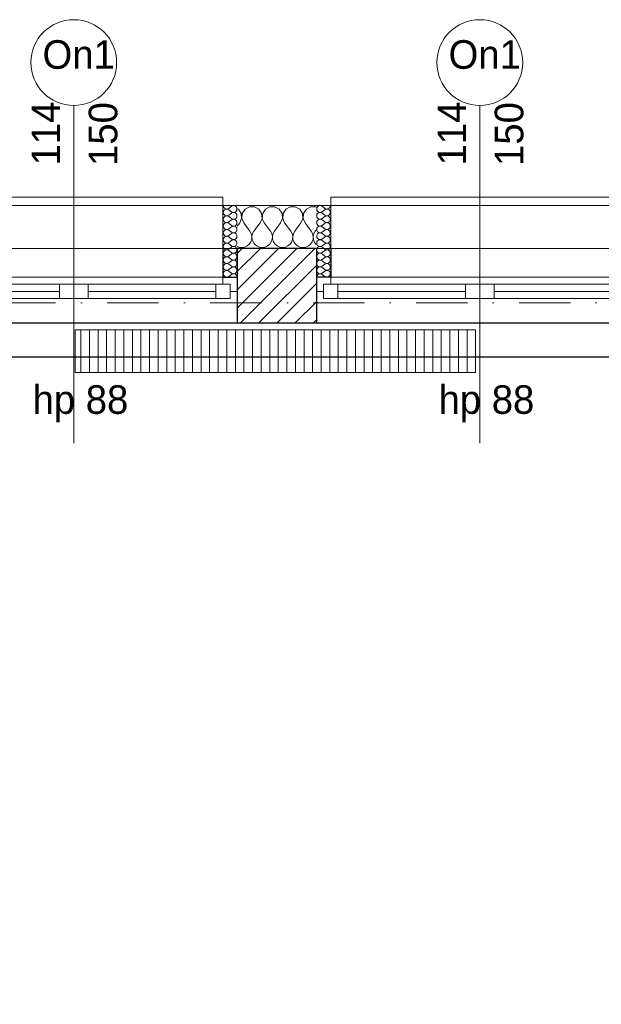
# Model space of a CAD drawing. Header units: millimetres. Extents: x 172139 to 266886, y 89525 to 138225.
# Tile 50 of 94: x 209652 to 211686, y 118883 to 122326. Entities that reach past the tile are written whole.
import ezdxf
from ezdxf.enums import TextEntityAlignment as Align

# ---------------------------------------------------------------- set-up
doc = ezdxf.new("R2010")
doc.units = ezdxf.units.MM
doc.header["$MEASUREMENT"] = 0
doc.linetypes.add('Kropki i Kreski', pattern=[360, 180, -90, 0, -90])
for name, color, linetype in [('Konstrukcja - Siatki mod', 7, 'Continuous'), ('KR_INW', 7, 'Continuous'), ('NAPIS_SODON', 7, 'Continuous'), ('Okna ArchiCADa', 7, 'Continuous'), ('Znaczniki okien ArchiCADa', 7, 'Continuous')]:
    doc.layers.add(name, color=color, linetype=linetype)
for name, color, linetype, lineweight, true_color in [('Konstrukcja - Siatki mod_Nr_pióra__48', 7, 'Continuous', 15, 0xa80f02), ('KR_INW_Nr_pióra__102', 7, 'Continuous', 5, 0xcccccc), ('Okna ArchiCADa_Nr_pióra__61', 7, 'Continuous', 13, 0x6a6a6a), ('Okna ArchiCADa_Nr_pióra__64', 7, 'Continuous', 13, 0x41c341), ('W_KAN_GRZEJNIKI_Nr_pióra__24', 7, 'Continuous', 15, 0x029e21), ('W_KAN_GRZEJNIKI_Nr_pióra__4', 7, 'Continuous', 13, 0x029e21), ('Znaczniki okien ArchiCADa_Nr_pióra__20', 7, 'Continuous', 13, 0xb00000), ('Znaczniki okien ArchiCADa_Nr_pióra__44', 7, 'Continuous', 13, 0x029e21)]:
    doc.layers.add(name, color=color, linetype=linetype, lineweight=lineweight, true_color=true_color)
for name, color, linetype, lineweight in [('KR_INW_Nr_pióra__101', 252, 'Continuous', 5), ('KR_INW_Nr_pióra__27', 7, 'Continuous', 25), ('KR_INW_Nr_pióra__47', 7, 'Continuous', 15), ('NAPIS_SODON_Nr_pióra__1', 7, 'Continuous', 13), ('NAPIS_SODON_Nr_pióra__121', 255, 'Continuous', 0), ('Okna ArchiCADa_Nr_pióra__27', 7, 'Continuous', 25), ('STREFA_NOWE_POM_Nr_pióra__121', 255, 'Continuous', 0), ('Znaczniki okien ArchiCADa_Nr_pióra__7', 7, 'Continuous', 13)]:
    doc.layers.add(name, color=color, linetype=linetype, lineweight=lineweight)
doc.styles.add('GENERATED_STYLE_1', font='txt')

# ---------------------------------------------------------------- blocks, each defined once
blk = doc.blocks.new('Strop_1', base_point=(179225, 121523.3))
at = {"layer": 'NAPIS_SODON_Nr_pióra__1', "linetype": 'Continuous', "flags": 128}
blk.add_lwpolyline([(179225, 121523.3), (179225.9, 107003.8), (250898.3, 107008.3), (250897.4, 121527.8)], close=True, dxfattribs=at)
blk = doc.blocks.new('Strop_2', base_point=(188316, 115154.1))
at = {"layer": 'NAPIS_SODON_Nr_pióra__121', "linetype": 'Continuous', "flags": 128}
blk.add_lwpolyline([(188316, 115154.1), (204667.3, 115154.1), (205241.5, 115154.1), (205242.2, 115154.1), (205242.2, 115394.1), (205241.5, 115154.1), (205174.5, 117823.2), (205315.4, 117824.8), (205315.4, 121145.6), (224463.2, 121145.6)], dxfattribs=at)
blk = doc.blocks.new('*X108')
at = {"layer": 'KR_INW_Nr_pióra__102', "linetype": 'Continuous'}
for p, q in [((210416.9, 121662.7), (210412.9, 121664.9)), ((210426.5, 121648.2), (210416.9, 121662.7)), ((210428.2, 121630.9), (210426.5, 121648.2)), ((210430.6, 121648.2), (210429, 121630.9)), ((210440.3, 121662.7), (210430.6, 121648.2)), ((210455.6, 121670.9), (210440.3, 121662.7)), ((210473, 121670.9), (210455.6, 121670.9)), ((210488.3, 121662.7), (210473, 121670.9)), ((210497.9, 121648.2), (210488.3, 121662.7)), ((210499.6, 121630.9), (210497.9, 121648.2)), ((210502.1, 121648.2), (210500.4, 121630.9)), ((210511.7, 121662.7), (210502.1, 121648.2)), ((210527, 121670.9), (210511.7, 121662.7)), ((210544.4, 121670.9), (210527, 121670.9)), ((210559.7, 121662.7), (210544.4, 121670.9)), ((210569.4, 121648.2), (210559.7, 121662.7)), ((210571, 121630.9), (210569.4, 121648.2)), ((210573.5, 121648.2), (210571.8, 121630.9)), ((210583.1, 121662.7), (210573.5, 121648.2)), ((210598.4, 121670.9), (210583.1, 121662.7)), ((210615.8, 121670.9), (210598.4, 121670.9)), ((210631.2, 121662.7), (210615.8, 121670.9)), ((210640.8, 121648.2), (210631.2, 121662.7)), ((210642.4, 121630.9), (210640.8, 121648.2)), ((210644.9, 121648.2), (210643.3, 121630.9)), ((210654.5, 121662.7), (210644.9, 121648.2)), ((210669.9, 121670.9), (210654.5, 121662.7)), ((210687.3, 121670.9), (210669.9, 121670.9)), ((210689.5, 121669.7), (210687.3, 121670.9)), ((210421.4, 121614.9), (210412.9, 121603.5)), ((210421.4, 121614.9), (210428.2, 121630.9)), ((210429, 121630.9), (210435.7, 121614.9)), ((210435.7, 121614.9), (210457.1, 121586.3)), ((210492.9, 121614.9), (210471.4, 121586.3)), ((210492.9, 121614.9), (210499.6, 121630.9)), ((210500.4, 121630.9), (210507.1, 121614.9)), ((210507.1, 121614.9), (210528.6, 121586.3)), ((210564.3, 121614.9), (210542.9, 121586.3)), ((210564.3, 121614.9), (210571, 121630.9)), ((210571.8, 121630.9), (210578.6, 121614.9)), ((210578.6, 121614.9), (210600, 121586.3)), ((210635.7, 121614.9), (210614.3, 121586.3)), ((210635.7, 121614.9), (210642.4, 121630.9)), ((210643.3, 121630.9), (210650, 121614.9)), ((210650, 121614.9), (210671.4, 121586.3)), ((210461.9, 121577.7), (210457.1, 121586.3)), ((210464.1, 121568.1), (210461.9, 121577.7)), ((210466.7, 121577.7), (210464.4, 121568.1)), ((210471.4, 121586.3), (210466.7, 121577.7)), ((210533.3, 121577.7), (210528.6, 121586.3)), ((210535.6, 121568.1), (210533.3, 121577.7)), ((210538.1, 121577.7), (210535.9, 121568.1)), ((210542.9, 121586.3), (210538.1, 121577.7)), ((210604.8, 121577.7), (210600, 121586.3)), ((210607, 121568.1), (210604.8, 121577.7)), ((210609.5, 121577.7), (210607.3, 121568.1)), ((210614.3, 121586.3), (210609.5, 121577.7)), ((210676.2, 121577.7), (210671.4, 121586.3)), ((210678.4, 121568.1), (210676.2, 121577.7)), ((210680.9, 121577.7), (210678.7, 121568.1)), ((210685.7, 121586.3), (210680.9, 121577.7)), ((210689.5, 121591.4), (210685.7, 121586.3)), ((210454.9, 121540.8), (210460.5, 121548.9)), ((210460.5, 121548.9), (210463.7, 121558.2)), ((210463.7, 121558.2), (210464.1, 121568.1)), ((210464.4, 121568.1), (210464.9, 121558.2)), ((210464.9, 121558.2), (210468.1, 121548.9)), ((210468.1, 121548.9), (210473.6, 121540.8)), ((210526.4, 121540.8), (210531.9, 121548.9)), ((210531.9, 121548.9), (210535.1, 121558.2)), ((210535.1, 121558.2), (210535.6, 121568.1)), ((210535.9, 121568.1), (210536.3, 121558.2)), ((210536.3, 121558.2), (210539.5, 121548.9)), ((210539.5, 121548.9), (210545.1, 121540.8)), ((210597.8, 121540.8), (210603.4, 121548.9)), ((210603.4, 121548.9), (210606.5, 121558.2)), ((210606.5, 121558.2), (210607, 121568.1)), ((210607.3, 121568.1), (210607.8, 121558.2)), ((210607.8, 121558.2), (210610.9, 121548.9)), ((210610.9, 121548.9), (210616.5, 121540.8)), ((210669.2, 121540.8), (210674.8, 121548.9)), ((210674.8, 121548.9), (210677.9, 121558.2)), ((210677.9, 121558.2), (210678.4, 121568.1)), ((210678.7, 121568.1), (210679.2, 121558.2)), ((210679.2, 121558.2), (210682.3, 121548.9)), ((210682.3, 121548.9), (210687.9, 121540.8)), ((210412.9, 121533.1), (210418.8, 121530.5)), ((210418.8, 121530.5), (210428.6, 121529.2)), ((210428.6, 121529.2), (210438.3, 121530.5)), ((210438.3, 121530.5), (210447.3, 121534.5)), ((210447.3, 121534.5), (210454.9, 121540.8)), ((210473.6, 121540.8), (210481.2, 121534.5)), ((210481.2, 121534.5), (210490.2, 121530.5)), ((210490.2, 121530.5), (210500, 121529.2)), ((210500, 121529.2), (210509.8, 121530.5)), ((210509.8, 121530.5), (210518.8, 121534.5)), ((210518.8, 121534.5), (210526.4, 121540.8)), ((210545.1, 121540.8), (210552.7, 121534.5)), ((210552.7, 121534.5), (210561.7, 121530.5)), ((210561.7, 121530.5), (210571.4, 121529.2)), ((210571.4, 121529.2), (210581.2, 121530.5)), ((210581.2, 121530.5), (210590.2, 121534.5)), ((210590.2, 121534.5), (210597.8, 121540.8)), ((210616.5, 121540.8), (210624.1, 121534.5)), ((210624.1, 121534.5), (210633.1, 121530.5)), ((210633.1, 121530.5), (210642.9, 121529.2)), ((210642.9, 121529.2), (210652.6, 121530.5)), ((210652.6, 121530.5), (210661.6, 121534.5)), ((210661.6, 121534.5), (210669.2, 121540.8)), ((210687.9, 121540.8), (210689.5, 121539.5))]:
    blk.add_line(p, q, dxfattribs=at)
blk = doc.blocks.new('*X128')
at = {"layer": 'KR_INW_Nr_pióra__102', "linetype": 'Continuous'}
for p, q in [((210709.8, 121673.2), (210719.3, 121666.1)), ((210709.8, 121654.2), (210719.3, 121661.3)), ((210709.8, 121649.4), (210719.3, 121642.3)), ((210709.8, 121630.4), (210719.3, 121637.5)), ((210709.8, 121625.6), (210719.3, 121618.5)), ((210709.8, 121606.5), (210719.3, 121613.7)), ((210709.8, 121601.8), (210719.3, 121594.6)), ((210709.8, 121582.7), (210719.3, 121589.9)), ((210709.8, 121578), (210719.3, 121570.8)), ((210709.8, 121558.9), (210719.3, 121566.1)), ((210709.8, 121554.2), (210719.3, 121547)), ((210709.8, 121535.1), (210719.3, 121542.3)), ((210709.8, 121530.4), (210719.3, 121523.2)), ((210709.8, 121511.3), (210719.3, 121518.5)), ((210709.8, 121506.5), (210719.3, 121499.4)), ((210709.8, 121487.5), (210719.3, 121494.6)), ((210709.8, 121482.7), (210719.3, 121475.6)), ((210709.8, 121463.7), (210719.3, 121470.8)), ((210709.8, 121458.9), (210719.3, 121451.8)), ((210709.8, 121439.9), (210719.3, 121447)), ((210709.8, 121435.1), (210719.3, 121428))]:
    blk.add_line(p, q, dxfattribs=at)
for centre, start, end in [((210702.6, 121663.7), 53.1301, 306.8699), ((210702.6, 121639.9), 53.1301, 306.8699), ((210726.4, 121675.6), 233.1301, 0), ((210726.4, 121651.8), 0, 126.8699), ((210726.4, 121651.8), 233.1301, 0), ((210702.6, 121616.1), 53.1301, 306.8699), ((210726.4, 121628), 0, 126.8699), ((210726.4, 121628), 233.1301, 0), ((210726.4, 121604.2), 0, 126.8699), ((210702.6, 121592.3), 53.1301, 306.8699), ((210702.6, 121568.5), 53.1301, 306.8699), ((210726.4, 121604.2), 233.1301, 0), ((210726.4, 121580.4), 0, 126.8699), ((210726.4, 121580.4), 233.1301, 0), ((210702.6, 121544.6), 53.1301, 306.8699), ((210726.4, 121556.5), 0, 126.8699), ((210726.4, 121556.5), 233.1301, 0), ((210726.4, 121532.7), 0, 126.8699), ((210702.6, 121520.8), 53.1301, 306.8699), ((210702.6, 121497), 53.1301, 306.8699), ((210726.4, 121532.7), 233.1301, 0), ((210726.4, 121508.9), 0, 126.8699), ((210726.4, 121508.9), 233.1301, 0), ((210702.6, 121473.2), 53.1301, 306.8699), ((210726.4, 121485.1), 0, 126.8699), ((210726.4, 121485.1), 233.1301, 0), ((210702.6, 121449.4), 53.1301, 306.8699), ((210726.4, 121461.3), 0, 126.8699), ((210726.4, 121461.3), 233.1301, 0), ((210726.4, 121437.5), 0, 126.8699), ((210702.6, 121425.6), 53.1301, 180), ((210726.4, 121437.5), 233.1301, 0)]:
    blk.add_arc(centre, 11.9, start, end, dxfattribs=at)
blk = doc.blocks.new('*X131')
at = {"layer": 'KR_INW_Nr_pióra__102', "linetype": 'Continuous'}
for p, q in [((210392.7, 121673.2), (210383.1, 121666.1)), ((210392.7, 121654.2), (210383.1, 121661.3)), ((210392.7, 121649.4), (210383.1, 121642.3)), ((210392.7, 121630.4), (210383.1, 121637.5)), ((210392.7, 121625.6), (210383.1, 121618.5)), ((210392.7, 121606.5), (210383.1, 121613.7)), ((210392.7, 121601.8), (210383.1, 121594.6)), ((210392.7, 121582.7), (210383.1, 121589.9)), ((210392.7, 121578), (210383.1, 121570.8)), ((210392.7, 121558.9), (210383.1, 121566.1)), ((210392.7, 121554.2), (210383.1, 121547)), ((210392.7, 121535.1), (210383.1, 121542.3)), ((210392.7, 121530.4), (210383.1, 121523.2)), ((210392.7, 121511.3), (210383.1, 121518.5)), ((210392.7, 121506.5), (210383.1, 121499.4)), ((210392.7, 121487.5), (210383.1, 121494.6)), ((210392.7, 121482.7), (210383.1, 121475.6)), ((210392.7, 121463.7), (210383.1, 121470.8)), ((210392.7, 121458.9), (210383.1, 121451.8)), ((210392.7, 121439.9), (210383.1, 121447)), ((210392.7, 121435.1), (210383.1, 121428))]:
    blk.add_line(p, q, dxfattribs=at)
for centre, start, end in [((210376, 121675.6), 180, 306.8699), ((210376, 121651.8), 53.1301, 180), ((210376, 121651.8), 180, 306.8699), ((210399.8, 121663.7), 233.1301, 126.8699), ((210399.8, 121639.9), 233.1301, 126.8699), ((210376, 121628), 53.1301, 180), ((210376, 121628), 180, 306.8699), ((210376, 121604.2), 53.1301, 180), ((210399.8, 121616.1), 233.1301, 126.8699), ((210376, 121604.2), 180, 306.8699), ((210376, 121580.4), 53.1301, 180), ((210376, 121580.4), 180, 306.8699), ((210399.8, 121592.3), 233.1301, 126.8699), ((210399.8, 121568.5), 233.1301, 126.8699), ((210376, 121556.5), 53.1301, 180), ((210376, 121556.5), 180, 306.8699), ((210376, 121532.7), 53.1301, 180), ((210399.8, 121544.6), 233.1301, 126.8699), ((210376, 121532.7), 180, 306.8699), ((210376, 121508.9), 53.1301, 180), ((210376, 121508.9), 180, 306.8699), ((210399.8, 121520.8), 233.1301, 126.8699), ((210399.8, 121497), 233.1301, 126.8699), ((210376, 121485.1), 53.1301, 180), ((210376, 121485.1), 180, 306.8699), ((210399.8, 121473.2), 233.1301, 126.8699), ((210376, 121461.3), 53.1301, 180), ((210376, 121461.3), 180, 306.8699), ((210376, 121437.5), 53.1301, 180), ((210399.8, 121449.4), 233.1301, 126.8699), ((210376, 121437.5), 180, 306.8699), ((210399.8, 121425.6), 0, 126.8699)]:
    blk.add_arc(centre, 11.9, start, end, dxfattribs=at)
blk = doc.blocks.new('Okno dwuskrzydłowe 19_3')
at = {"layer": 'Okna ArchiCADa_Nr_pióra__64', "linetype": 'Continuous'}
for p, q in [((-571.3, 230), (571.3, 230)), ((-571.3, 0), (-546.3, 0)), ((-571.3, -50), (-571.3, 0)), ((-546.3, 25), (-496.3, 25)), ((-546.3, -25), (-546.3, 25)), ((-546.3, 0), (-546.3, -25)), ((-496.3, 25), (-50, 25)), ((-496.3, 25), (-496.3, -25)), ((-496.3, 25), (-50, 25)), ((-496.3, 0), (-50, 0)), ((-50, -25), (-50, 25)), ((-50, 25), (0, 25)), ((0, 25), (0, -25)), ((0, 25), (50, 25)), ((0, -25), (0, 25)), ((50, 25), (496.3, 25)), ((50, 25), (50, -25)), ((50, 25), (496.3, 25)), ((50, 0), (496.3, 0)), ((496.3, -25), (496.3, 25)), ((496.3, 25), (546.3, 25)), ((546.3, 25), (546.3, -25)), ((546.3, -25), (546.3, 0)), ((546.3, 0), (571.3, 0)), ((571.3, -50), (571.3, 0)), ((-546.3, -25), (-521.3, -25)), ((-496.3, -25), (-546.3, -25)), ((-521.3, -25), (-521.3, -50)), ((-50, -25), (-496.3, -25)), ((0, -25), (-50, -25)), ((50, -25), (0, -25)), ((496.3, -25), (50, -25)), ((546.3, -25), (496.3, -25)), ((521.3, -50), (521.3, -25)), ((521.3, -25), (546.3, -25)), ((-521.3, -50), (-571.3, -50)), ((-521.3, -50), (-571.3, -50)), ((0, -50), (-521.3, -50)), ((521.3, -50), (0, -50)), ((571.3, -50), (521.3, -50)), ((521.3, -50), (571.3, -50)), ((-521.3, -300), (521.3, -300)), ((-521.3, -300), (-521.3, -330)), ((521.3, -330), (521.3, -300)), ((-521.3, -330), (521.3, -330))]:
    blk.add_line(p, q, dxfattribs=at)
blk = doc.blocks.new('Znacznik O 19')
at = {"layer": 'Znaczniki okien ArchiCADa_Nr_pióra__20', "linetype": 'Continuous'}
blk.add_line((0, 350), (0, -830), dxfattribs=at)
at = {"layer": 'Znaczniki okien ArchiCADa_Nr_pióra__44', "linetype": 'Continuous'}
for start, end in [(0, 180), (180, 0)]:
    blk.add_arc((0, 500), 150, start, end, dxfattribs=at)
at = {"layer": 'Znaczniki okien ArchiCADa_Nr_pióra__7', "style": 'GENERATED_STYLE_1'}
for tag, p in [('AC_MarkerText_2', (-17.6, 138.6)), ('AC_MarkerText_3', (182.4, 138.7))]:
    blk.add_attdef(tag, text='', height=100, rotation=90, dxfattribs=at).set_placement(p, align=Align.BOTTOM_LEFT)
for tag, p in [('AC_WIDO_ID', (-109.2, 448.3)), ('AC_MarkerText_4', (-144, -758))]:
    blk.add_attdef(tag, text='', height=100, dxfattribs=at).set_placement(p, align=Align.BOTTOM_LEFT)
blk = doc.blocks.new('Okno dwuskrzydłowe 19_4')
at = {"layer": 'Okna ArchiCADa_Nr_pióra__64', "linetype": 'Continuous'}
for p, q in [((-571.6, 230), (571.6, 230)), ((-571.6, 0), (-546.6, 0)), ((-571.6, -50), (-571.6, 0)), ((-546.6, 25), (-496.6, 25)), ((-546.6, -25), (-546.6, 25)), ((-546.6, 0), (-546.6, -25)), ((-496.6, 25), (-50, 25)), ((-496.6, 25), (-496.6, -25)), ((-496.6, 25), (-50, 25)), ((-496.6, 0), (-50, 0)), ((-50, -25), (-50, 25)), ((-50, 25), (0, 25)), ((0, 25), (0, -25)), ((0, 25), (50, 25)), ((0, -25), (0, 25)), ((50, 25), (496.6, 25)), ((50, 25), (50, -25)), ((50, 25), (496.6, 25)), ((50, 0), (496.6, 0)), ((496.6, -25), (496.6, 25)), ((496.6, 25), (546.6, 25)), ((546.6, 25), (546.6, -25)), ((546.6, -25), (546.6, 0)), ((546.6, 0), (571.6, 0)), ((571.6, -50), (571.6, 0)), ((-546.6, -25), (-521.6, -25)), ((-496.6, -25), (-546.6, -25)), ((-521.6, -25), (-521.6, -50)), ((-50, -25), (-496.6, -25)), ((0, -25), (-50, -25)), ((50, -25), (0, -25)), ((496.6, -25), (50, -25)), ((546.6, -25), (496.6, -25)), ((521.6, -50), (521.6, -25)), ((521.6, -25), (546.6, -25)), ((-521.6, -50), (-571.6, -50)), ((-521.6, -50), (-571.6, -50)), ((0, -50), (-521.6, -50)), ((521.6, -50), (0, -50)), ((571.6, -50), (521.6, -50)), ((521.6, -50), (571.6, -50)), ((-521.6, -300), (521.6, -300)), ((-521.6, -300), (-521.6, -330)), ((521.6, -330), (521.6, -300)), ((-521.6, -330), (521.6, -330))]:
    blk.add_line(p, q, dxfattribs=at)
blk = doc.blocks.new('Wnęka sklepiona płasko 19_4')
at = {"layer": 'Okna ArchiCADa_Nr_pióra__27', "linetype": 'Continuous'}
for p, q in [((-1281.3, 250), (-1281.3, 130)), ((1281.3, 250), (-1281.3, 250)), ((1281.3, 130), (1281.3, 250)), ((-1281.3, 130), (1281.3, 130))]:
    blk.add_line(p, q, dxfattribs=at)
at = {"layer": 'Okna ArchiCADa_Nr_pióra__61', "linetype": 'Continuous'}
blk.add_line((-1281.3, 250), (1281.3, 250), dxfattribs=at)
blk = doc.blocks.new('Ściana_1', base_point=(179075.1, 121675.6))
at = {"layer": 'KR_INW_Nr_pióra__101', "linetype": 'Continuous'}
h = blk.add_hatch(dxfattribs=at)
h.set_pattern_fill('Cegła_licówka', color=256, style=0, pattern_type=2)
h.set_pattern_definition([(45, (0, 0), (-31.819804, 31.819804), [])])
h.paths.add_polyline_path([(210412.9, 121375.6), (210412.9, 121265.6), (210689.5, 121265.6), (210689.5, 121375.6), (210689.5, 121425.6), (210689.5, 121525.6), (210412.9, 121525.6), (210412.9, 121425.6)])
at = {"layer": 'KR_INW_Nr_pióra__27', "linetype": 'Continuous'}
for p, q in [((210362.9, 121525.6), (210362.9, 121425.6)), ((210689.5, 121525.6), (210412.9, 121525.6)), ((210412.9, 121525.6), (210412.9, 121425.6)), ((210689.5, 121525.6), (210689.5, 121425.6)), ((210739.5, 121525.6), (210739.5, 121425.6)), ((210362.9, 121425.6), (210412.9, 121425.6)), ((210412.9, 121425.6), (210412.9, 121375.6)), ((210739.5, 121425.6), (210689.5, 121425.6)), ((210689.5, 121425.6), (210689.5, 121375.6)), ((210412.9, 121375.6), (210412.9, 121265.6)), ((210689.5, 121375.6), (210689.5, 121265.6)), ((210412.9, 121265.6), (210689.5, 121265.6))]:
    blk.add_line(p, q, dxfattribs=at)
at = {"layer": 'KR_INW_Nr_pióra__47', "linetype": 'Continuous'}
for p, q in [((210412.9, 121675.6), (210362.9, 121675.6)), ((210362.9, 121425.6), (210362.9, 121675.6)), ((210362.9, 121675.6), (210362.9, 121525.6)), ((210689.5, 121675.6), (210739.5, 121675.6)), ((210739.5, 121425.6), (210739.5, 121675.6)), ((210739.5, 121675.6), (210739.5, 121525.6)), ((210412.9, 121425.6), (210362.9, 121425.6)), ((210689.5, 121425.6), (210739.5, 121425.6))]:
    blk.add_line(p, q, dxfattribs=at)
at = {"layer": 'KR_INW_Nr_pióra__47', "linetype": 'Continuous', "flags": 128}
blk.add_lwpolyline([(210689.5, 121675.6), (210412.9, 121675.6)], dxfattribs=at)
at = {"layer": 'KR_INW'}
for name in ['*X131', '*X108', '*X128']:
    blk.add_blockref(name, (0, 0), dxfattribs=at)
at = {"layer": 'Okna ArchiCADa', "color": 251, "linetype": 'Continuous', "lineweight": 13, "true_color": 0x6a6a6a, "xscale": -1, "zscale": 1000, "rotation": 180}
blk.add_blockref('Wnęka sklepiona płasko 19_4', (210550.9, 121395.6), dxfattribs=at)
at = {"layer": 'Okna ArchiCADa_Nr_pióra__64', "linetype": 'Continuous', "xscale": -1, "zscale": 1000, "rotation": 180}
for name, p in [('Okno dwuskrzydłowe 19_4', (209841.3, 121375.6)), ('Okno dwuskrzydłowe 19_3', (211260.8, 121375.6))]:
    blk.add_blockref(name, p, dxfattribs=at)
at = {"layer": 'Znaczniki okien ArchiCADa', "color": 14, "lineweight": 13, "true_color": 0xb00000}
ref = blk.add_blockref('Znacznik O 19', (209841.3, 121675.6), dxfattribs=at)
ref.add_attrib('AC_MarkerText_2', '114', dxfattribs={"layer": 'Znaczniki okien ArchiCADa_Nr_pióra__7', "color": 7, "height": 100, "rotation": 90, "style": 'GENERATED_STYLE_1'}).set_placement((209823.6, 121816), align=Align.BOTTOM_LEFT)
ref.add_attrib('AC_MarkerText_3', '150', dxfattribs={"layer": 'Znaczniki okien ArchiCADa_Nr_pióra__7', "color": 7, "height": 100, "rotation": 90, "style": 'GENERATED_STYLE_1'}).set_placement((210023.6, 121814.3), align=Align.BOTTOM_LEFT)
ref.add_attrib('AC_MarkerText_4', 'hp 88', dxfattribs={"layer": 'Znaczniki okien ArchiCADa_Nr_pióra__7', "color": 7, "height": 100, "style": 'GENERATED_STYLE_1'}).set_placement((209697.3, 120917.6), align=Align.BOTTOM_LEFT)
ref.add_attrib('AC_WIDO_ID', 'On1', dxfattribs={"layer": 'Znaczniki okien ArchiCADa_Nr_pióra__7', "color": 7, "height": 100, "style": 'GENERATED_STYLE_1'}).set_placement((209732.1, 122123.9), align=Align.BOTTOM_LEFT)
ref = blk.add_blockref('Znacznik O 19', (211260.8, 121675.6), dxfattribs=at)
ref.add_attrib('AC_MarkerText_2', '114', dxfattribs={"layer": 'Znaczniki okien ArchiCADa_Nr_pióra__7', "color": 7, "height": 100, "rotation": 90, "style": 'GENERATED_STYLE_1'}).set_placement((211243.2, 121816), align=Align.BOTTOM_LEFT)
ref.add_attrib('AC_MarkerText_3', '150', dxfattribs={"layer": 'Znaczniki okien ArchiCADa_Nr_pióra__7', "color": 7, "height": 100, "rotation": 90, "style": 'GENERATED_STYLE_1'}).set_placement((211443.2, 121814.3), align=Align.BOTTOM_LEFT)
ref.add_attrib('AC_MarkerText_4', 'hp 88', dxfattribs={"layer": 'Znaczniki okien ArchiCADa_Nr_pióra__7', "color": 7, "height": 100, "style": 'GENERATED_STYLE_1'}).set_placement((211116.8, 120917.6), align=Align.BOTTOM_LEFT)
ref.add_attrib('AC_WIDO_ID', 'On1', dxfattribs={"layer": 'Znaczniki okien ArchiCADa_Nr_pióra__7', "color": 7, "height": 100, "style": 'GENERATED_STYLE_1'}).set_placement((211151.7, 122123.9), align=Align.BOTTOM_LEFT)
blk = doc.blocks.new('Standardowy znacznik siatki_10')
at = {"layer": 'Konstrukcja - Siatki mod_Nr_pióra__48', "linetype": 'Kropki i Kreski'}
blk.add_line((1000, 0), (72912, 0), dxfattribs=at)

msp = doc.modelspace()

# ---------------------------------------------------------------- hatches: boundary and pattern name
at = {"layer": 'W_KAN_GRZEJNIKI_Nr_pióra__4', "linetype": 'Continuous'}
h = msp.add_hatch(dxfattribs=at)
h.set_pattern_fill('Sklejka', color=256, style=0, pattern_type=2)
h.set_pattern_definition([(270, (211246.265, 121241.735), (30, 0), [])])
h.paths.add_polyline_path([(209846.3, 121091.7), (209846.3, 121241.7), (211246.3, 121241.7), (211246.3, 121091.7)])

# ---------------------------------------------------------------- linework, layer by layer
at = {"layer": 'STREFA_NOWE_POM_Nr_pióra__121', "linetype": 'Continuous', "flags": 128}
msp.add_lwpolyline([(207849, 121145.6), (207797.8, 116236.5), (208691.7, 116252), (208697.2, 115577.1), (209091.2, 115577.1), (209976.4, 115577.1), (211746.9, 115577.1), (211743.7, 115852.7), (212106.6, 115831.2), (212196.5, 115829), (212196.5, 121145.6), (209091.2, 121145.6), (208837, 121145.6)], close=True, dxfattribs=at)
at = {"layer": 'W_KAN_GRZEJNIKI_Nr_pióra__24', "linetype": 'Continuous', "flags": 128}
msp.add_lwpolyline([(209846.3, 121091.7), (209846.3, 121241.7), (211246.3, 121241.7), (211246.3, 121091.7)], close=True, dxfattribs=at)

# ---------------------------------------------------------------- block references
at = {"layer": 'Konstrukcja - Siatki mod', "color": 8, "linetype": 'Continuous', "lineweight": 13, "zscale": 1000}
msp.add_blockref('Standardowy znacznik siatki_10', (177989.3, 121335.6), dxfattribs=at)
at = {"layer": 'KR_INW'}
msp.add_blockref('Ściana_1', (179075.1, 121675.6), dxfattribs=at)
at = {"layer": 'NAPIS_SODON', "linetype": 'Continuous'}
msp.add_blockref('Strop_1', (179225, 121523.3), dxfattribs=at)
at = {"layer": 'NAPIS_SODON', "color": 255, "linetype": 'Continuous', "lineweight": 0}
msp.add_blockref('Strop_2', (188316, 115154.1), dxfattribs=at)

doc.saveas('drawing.dxf')
